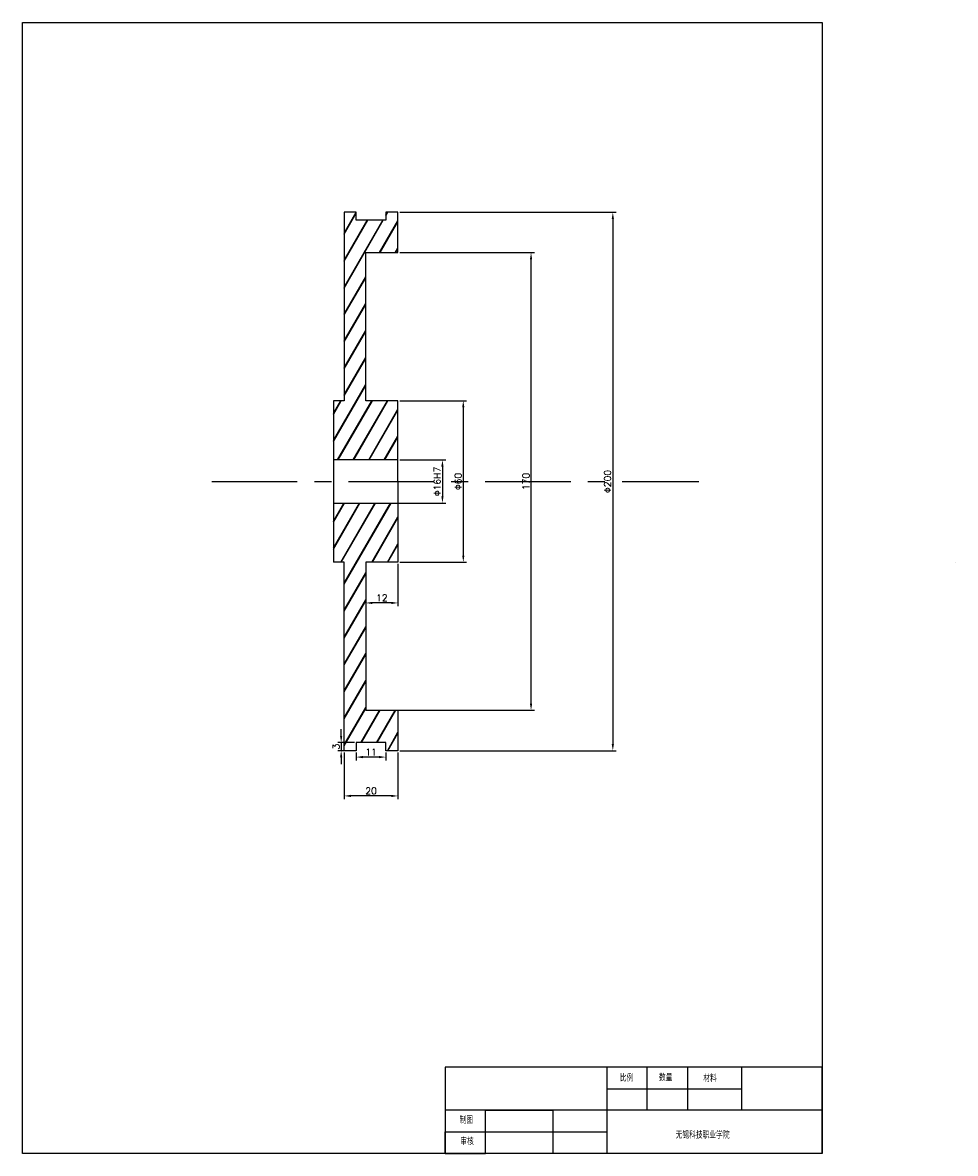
# Model space of a CAD drawing. Header units: millimetres. Extents: x 772 to 1119, y 577 to 997.
import ezdxf

# ---------------------------------------------------------------- set-up
doc = ezdxf.new("R2010")
doc.units = ezdxf.units.MM
doc.linetypes.add('CENTER', pattern=[50.8, 31.75, -6.35, 6.35, -6.35])
for name, color, linetype in [('中心线', 1, 'CENTER'), ('剖面线', 7, 'CENTER'), ('尺寸线', 4, 'Continuous'), ('细实线', 7, 'Continuous')]:
    doc.layers.add(name, color=color, linetype=linetype)
doc.styles.get("Standard").update_dxf_attribs({"font": 'txt', "bigfont": 'gbcbig.shx'})
doc.dimstyles.new('ISO-25', dxfattribs={"dimtxt": 2.5, "dimasz": 2.5, "dimexe": 1.25, "dimexo": 0.625, "dimtad": 1, "dimtxsty": 'Standard', "dimcen": 2.5, "dimadec": 0, "dimazin": 0, "dimtfac": 1, "dimtmove": 0, "dimatfit": 3, "dimfxl": 0, "dimarcsym": 0})
pattern_1 = [(60, (14.058, 18.965), (-4.330127, 2.5), []), (60, (14.2997, 19.0297), (-4.330127, 2.5), [])]

# ---------------------------------------------------------------- blocks, each defined once
blk = doc.blocks.new('*D18')
at = {"layer": 'Defpoints', "color": 0, "transparency": 16777216}
for p in [(911.67, 911.85), (961.09, 911.85), (899.67, 741.85)]:
    blk.add_point(p, dxfattribs=at)
at = {"layer": '尺寸线', "color": 0, "lineweight": -2, "transparency": 16777216}
for p, q in [((912.3, 911.85), (962.34, 911.85)), ((961.09, 744.35), (961.09, 909.35)), ((900.3, 741.85), (962.34, 741.85))]:
    blk.add_line(p, q, dxfattribs=at)
at = {"layer": '尺寸线', "color": 0, "transparency": 16777216}
for points in [[(960.68, 909.35), (961.51, 909.35), (961.09, 911.85)], [(960.68, 744.35), (961.51, 744.35), (961.09, 741.85)]]:
    blk.add_solid(points, dxfattribs=at)
at = {"layer": '尺寸线', "color": 0, "transparency": 16777216, "insert": (959.22, 826.85), "char_height": 2.5, "attachment_point": 5, "rotation": 90}
blk.add_mtext('170', dxfattribs=at)
blk = doc.blocks.new('*D19')
at = {"layer": 'Defpoints', "color": 0, "transparency": 16777216}
for p in [(891.67, 726.85), (911.67, 726.85), (891.67, 710.05)]:
    blk.add_point(p, dxfattribs=at)
at = {"layer": '尺寸线', "color": 0, "lineweight": -2, "transparency": 16777216}
for p, q in [((891.67, 726.22), (891.67, 708.8)), ((911.67, 726.22), (911.67, 708.8)), ((909.17, 710.05), (894.17, 710.05))]:
    blk.add_line(p, q, dxfattribs=at)
at = {"layer": '尺寸线', "color": 0, "transparency": 16777216}
for points in [[(894.17, 710.47), (894.17, 709.63), (891.67, 710.05)], [(909.17, 710.47), (909.17, 709.63), (911.67, 710.05)]]:
    blk.add_solid(points, dxfattribs=at)
at = {"layer": '尺寸线', "color": 0, "transparency": 16777216, "insert": (901.67, 711.93), "char_height": 2.5, "attachment_point": 5}
blk.add_mtext('20', dxfattribs=at)
blk = doc.blocks.new('*D20')
at = {"layer": 'Defpoints', "color": 0, "transparency": 16777216}
for p in [(896.17, 726.85), (907.17, 726.85), (896.17, 724.48)]:
    blk.add_point(p, dxfattribs=at)
at = {"layer": '尺寸线', "color": 0, "lineweight": -2, "transparency": 16777216}
for p, q in [((896.17, 726.22), (896.17, 723.23)), ((904.67, 724.48), (898.67, 724.48)), ((907.17, 726.22), (907.17, 723.23))]:
    blk.add_line(p, q, dxfattribs=at)
at = {"layer": '尺寸线', "color": 0, "transparency": 16777216}
for points in [[(898.67, 724.9), (898.67, 724.06), (896.17, 724.48)], [(904.67, 724.9), (904.67, 724.06), (907.17, 724.48)]]:
    blk.add_solid(points, dxfattribs=at)
at = {"layer": '尺寸线', "color": 0, "transparency": 16777216, "insert": (901.67, 726.35), "char_height": 2.5, "attachment_point": 5}
blk.add_mtext('11', dxfattribs=at)
blk = doc.blocks.new('*D21')
at = {"layer": 'Defpoints', "color": 0, "transparency": 16777216}
for p in [(890.56, 726.85), (896.17, 729.85), (896.17, 726.85)]:
    blk.add_point(p, dxfattribs=at)
at = {"layer": '尺寸线', "color": 0, "lineweight": -2, "transparency": 16777216}
for p, q in [((890.56, 732.35), (890.56, 734.85)), ((895.55, 729.85), (889.31, 729.85)), ((895.55, 726.85), (889.31, 726.85)), ((890.56, 729.85), (890.56, 726.85)), ((890.56, 724.35), (890.56, 721.85))]:
    blk.add_line(p, q, dxfattribs=at)
at = {"layer": '尺寸线', "color": 0, "transparency": 16777216}
for points in [[(890.14, 732.35), (890.97, 732.35), (890.56, 729.85)], [(890.14, 724.35), (890.97, 724.35), (890.56, 726.85)]]:
    blk.add_solid(points, dxfattribs=at)
at = {"layer": '尺寸线', "color": 0, "transparency": 16777216, "insert": (888.68, 728.35), "char_height": 2.5, "attachment_point": 5, "rotation": 90}
blk.add_mtext('3', dxfattribs=at)
blk = doc.blocks.new('*D22')
at = {"layer": 'Defpoints', "color": 0, "transparency": 16777216}
for p in [(911.67, 926.85), (911.67, 726.85), (991.48, 726.85)]:
    blk.add_point(p, dxfattribs=at)
at = {"layer": '尺寸线', "color": 0, "lineweight": -2, "transparency": 16777216}
for p, q in [((912.3, 926.85), (992.73, 926.85)), ((991.48, 924.35), (991.48, 729.35)), ((912.3, 726.85), (992.73, 726.85))]:
    blk.add_line(p, q, dxfattribs=at)
at = {"layer": '尺寸线', "color": 0, "transparency": 16777216}
for points in [[(991.06, 924.35), (991.89, 924.35), (991.48, 926.85)], [(991.06, 729.35), (991.89, 729.35), (991.48, 726.85)]]:
    blk.add_solid(points, dxfattribs=at)
at = {"layer": '尺寸线', "color": 0, "transparency": 16777216, "insert": (989.53, 826.85), "char_height": 2.5, "attachment_point": 5, "rotation": 90}
blk.add_mtext('Φ200', dxfattribs=at)
blk = doc.blocks.new('*D23')
at = {"layer": 'Defpoints', "color": 0, "transparency": 16777216}
for p in [(911.67, 834.85), (907.57, 818.85), (928.18, 818.85)]:
    blk.add_point(p, dxfattribs=at)
at = {"layer": '尺寸线', "color": 0, "lineweight": -2, "transparency": 16777216}
for p, q in [((912.3, 834.85), (929.43, 834.85)), ((928.18, 832.35), (928.18, 821.35)), ((908.19, 818.85), (929.43, 818.85))]:
    blk.add_line(p, q, dxfattribs=at)
at = {"layer": '尺寸线', "color": 0, "transparency": 16777216}
for points in [[(927.76, 832.35), (928.6, 832.35), (928.18, 834.85)], [(927.76, 821.35), (928.6, 821.35), (928.18, 818.85)]]:
    blk.add_solid(points, dxfattribs=at)
at = {"layer": '尺寸线', "color": 0, "transparency": 16777216, "insert": (926.24, 826.85), "char_height": 2.5, "attachment_point": 5, "rotation": 90}
blk.add_mtext('Φ16H7', dxfattribs=at)
blk = doc.blocks.new('*D24')
at = {"layer": 'Defpoints', "color": 0, "transparency": 16777216}
for p in [(911.67, 856.85), (911.67, 796.85), (935.93, 796.85)]:
    blk.add_point(p, dxfattribs=at)
at = {"layer": '尺寸线', "color": 0, "lineweight": -2, "transparency": 16777216}
for p, q in [((912.3, 856.85), (937.18, 856.85)), ((935.93, 854.35), (935.93, 799.35)), ((912.3, 796.85), (937.18, 796.85))]:
    blk.add_line(p, q, dxfattribs=at)
at = {"layer": '尺寸线', "color": 0, "transparency": 16777216}
for points in [[(935.51, 854.35), (936.34, 854.35), (935.93, 856.85)], [(935.51, 799.35), (936.34, 799.35), (935.93, 796.85)]]:
    blk.add_solid(points, dxfattribs=at)
at = {"layer": '尺寸线', "color": 0, "transparency": 16777216, "insert": (933.98, 826.85), "char_height": 2.5, "attachment_point": 5, "rotation": 90}
blk.add_mtext('Φ60', dxfattribs=at)
blk = doc.blocks.new('*D25')
at = {"layer": 'Defpoints', "color": 0, "transparency": 16777216}
for p in [(899.67, 796.85), (911.67, 796.85), (899.67, 781.73)]:
    blk.add_point(p, dxfattribs=at)
at = {"layer": '尺寸线', "color": 0, "lineweight": -2, "transparency": 16777216}
for p, q in [((899.67, 796.22), (899.67, 780.48)), ((911.67, 796.22), (911.67, 780.48)), ((909.17, 781.73), (902.17, 781.73))]:
    blk.add_line(p, q, dxfattribs=at)
at = {"layer": '尺寸线', "color": 0, "transparency": 16777216}
for points in [[(902.17, 782.14), (902.17, 781.31), (899.67, 781.73)], [(909.17, 782.14), (909.17, 781.31), (911.67, 781.73)]]:
    blk.add_solid(points, dxfattribs=at)
at = {"layer": '尺寸线', "color": 0, "transparency": 16777216, "insert": (905.67, 783.6), "char_height": 2.5, "attachment_point": 5}
blk.add_mtext('12', dxfattribs=at)

msp = doc.modelspace()

# ---------------------------------------------------------------- hatches: boundary and pattern name
at = {"layer": '剖面线'}
h = msp.add_hatch(dxfattribs=at)
h.set_pattern_fill('JIS_LC_20A', color=256, scale=0.25, angle=15, style=0)
h.set_pattern_definition(pattern_1)
h.paths.add_polyline_path([(887.674, 818.848), (887.674, 796.848), (891.674, 796.848), (891.674, 726.848), (896.174, 726.848), (896.174, 729.848), (907.174, 729.848), (907.174, 726.848), (911.674, 726.848), (911.674, 741.848), (899.674, 741.848), (899.674, 796.848), (911.674, 796.848), (911.674, 818.848)])
at = {"layer": '细实线'}
h = msp.add_hatch(dxfattribs=at)
h.set_pattern_fill('JIS_LC_20A', color=256, scale=0.25, angle=15, style=0)
h.set_pattern_definition(pattern_1)
h.paths.add_polyline_path([(911.674, 834.848), (887.674, 834.848), (887.674, 856.848), (891.674, 856.848), (891.674, 926.848), (896.174, 926.848), (896.174, 923.848), (907.174, 923.848), (907.174, 926.848), (911.674, 926.848), (911.674, 911.848), (899.674, 911.848), (899.674, 856.848), (911.674, 856.848)])

# ---------------------------------------------------------------- linework, layer by layer
at = {"layer": '中心线'}
msp.add_line((842.504, 826.848), (1023.378, 826.848), dxfattribs=at)
at = {"layer": '尺寸线'}
msp.add_lwpolyline([(1118.728, 796.77), (1118.728, 796.77), (1118.728, 796.77), (1118.728, 796.77)], close=True, dxfattribs=at)
at = {"layer": '细实线'}
for p, q in [((772.228, 997.281), (1069.228, 997.281)), ((772.228, 577.281), (772.228, 997.281)), ((1069.228, 997.281), (1069.228, 577.281)), ((896.174, 926.848), (891.674, 926.848)), ((891.674, 926.848), (891.674, 856.848)), ((896.174, 923.848), (896.174, 926.848)), ((911.674, 926.848), (907.174, 926.848)), ((907.174, 926.848), (907.174, 923.848)), ((911.674, 911.848), (911.674, 926.848)), ((907.174, 923.848), (896.174, 923.848)), ((899.674, 856.848), (899.674, 911.848)), ((899.674, 911.848), (911.674, 911.848)), ((891.674, 856.848), (887.674, 856.848)), ((887.674, 856.848), (887.674, 834.848)), ((911.674, 856.848), (899.674, 856.848)), ((911.674, 834.848), (911.674, 856.848)), ((911.674, 834.848), (887.674, 834.848)), ((887.674, 834.848), (887.674, 826.848)), ((911.674, 826.848), (911.674, 834.848)), ((887.674, 826.848), (887.674, 818.848)), ((911.674, 826.848), (911.674, 818.848)), ((887.674, 818.848), (911.674, 818.848)), ((887.674, 818.848), (887.674, 796.848)), ((911.674, 818.848), (911.674, 796.848)), ((891.674, 796.848), (887.674, 796.848)), ((891.674, 726.848), (891.674, 796.848)), ((911.674, 796.848), (899.674, 796.848)), ((899.674, 796.848), (899.674, 741.848)), ((899.674, 741.848), (911.674, 741.848)), ((911.674, 741.848), (911.674, 726.848)), ((896.174, 726.848), (891.674, 726.848)), ((907.174, 729.848), (896.174, 729.848)), ((896.174, 729.848), (896.174, 726.848)), ((907.174, 726.848), (907.174, 729.848)), ((911.674, 726.848), (907.174, 726.848)), ((1069.228, 609.281), (929.228, 609.281)), ((929.228, 609.281), (929.228, 577.281)), ((1004.228, 609.281), (989.228, 609.281)), ((989.228, 609.281), (989.228, 593.281)), ((989.228, 609.281), (989.228, 601.281)), ((1004.228, 593.281), (1004.228, 609.281)), ((1039.228, 609.281), (1019.228, 609.281)), ((1019.228, 609.281), (1019.228, 593.281)), ((1069.228, 609.281), (1039.228, 609.281)), ((1039.228, 609.281), (1039.228, 593.281)), ((1069.228, 577.281), (1069.228, 609.281)), ((989.228, 601.281), (1039.228, 601.281)), ((1069.228, 593.281), (929.228, 593.281)), ((944.228, 577.281), (944.228, 593.281)), ((944.228, 593.281), (969.228, 593.281)), ((969.228, 593.281), (969.228, 577.281)), ((989.228, 593.281), (989.228, 577.281)), ((1019.228, 593.281), (1004.228, 593.281)), ((1069.228, 577.281), (1069.228, 593.281)), ((929.228, 577.281), (929.228, 585.281)), ((929.228, 585.281), (989.228, 585.281)), ((1069.228, 577.281), (772.228, 577.281)), ((929.228, 577.281), (944.228, 577.281))]:
    msp.add_line(p, q, dxfattribs=at)

# ---------------------------------------------------------------- texts
at = {"layer": '细实线', "char_height": 2.5, "attachment_point": 1}
for s, insert, width in [('比例', (994.096, 606.496), 10.13238), ('数量', (1008.62, 606.623), 10.13238), ('材料', (1025.1, 606.344), 10.13238), ('制图', (934.546, 590.851), 10.13238), ('\\P  无锡科技职业学院', (1010.38, 589.469), 27.09357), ('审核', (934.825, 582.899), 10.13238)]:
    msp.add_mtext(s, dxfattribs=dict(at, insert=insert, width=width))

# ---------------------------------------------------------------- dimensions: what is measured, and where the dimension line sits
at = {"layer": '尺寸线'}
for base, p1, p2, text, picture, middle in [((991.476, 726.848), (911.674, 926.848), (911.674, 726.848), 'Φ200', '*D22', (989.532, 826.848)), ((935.926, 796.848), (911.674, 856.848), (911.674, 796.848), 'Φ60', '*D24', (933.983, 826.848)), ((928.18, 818.848), (911.674, 834.848), (907.566, 818.848), 'Φ16H7', '*D23', (926.236, 826.848))]:
    dim = msp.add_linear_dim(base=base, p1=p1, p2=p2, angle=90, text=text, dimstyle='ISO-25', dxfattribs=at)
    dim.commit()
    dim.dimension.update_dxf_attribs({"geometry": picture, "text_midpoint": middle})
dim = msp.add_linear_dim(base=(961.092, 911.848), p1=(899.674, 741.848), p2=(911.674, 911.848), angle=90, dimstyle='ISO-25', dxfattribs=at)
dim.commit()
dim.dimension.update_dxf_attribs({"geometry": '*D18', "text_midpoint": (961.092, 826.848), "dimtype": 160})
for base, p1, p2, picture, middle in [((899.674, 781.728), (911.674, 796.848), (899.674, 796.848), '*D25', (905.674, 783.603)), ((891.674, 710.051), (911.674, 726.848), (891.674, 726.848), '*D19', (901.674, 711.926)), ((896.174, 724.479), (907.174, 726.848), (896.174, 726.848), '*D20', (901.674, 726.354))]:
    dim = msp.add_linear_dim(base=base, p1=p1, p2=p2, dimstyle='ISO-25', dxfattribs=at)
    dim.commit()
    dim.dimension.update_dxf_attribs({"geometry": picture, "text_midpoint": middle})
dim = msp.add_linear_dim(base=(890.557, 726.848), p1=(896.174, 729.848), p2=(896.174, 726.848), angle=90, dimstyle='ISO-25', dxfattribs=at)
dim.commit()
dim.dimension.update_dxf_attribs({"geometry": '*D21', "text_midpoint": (888.682, 728.348)})

doc.saveas('drawing.dxf')
